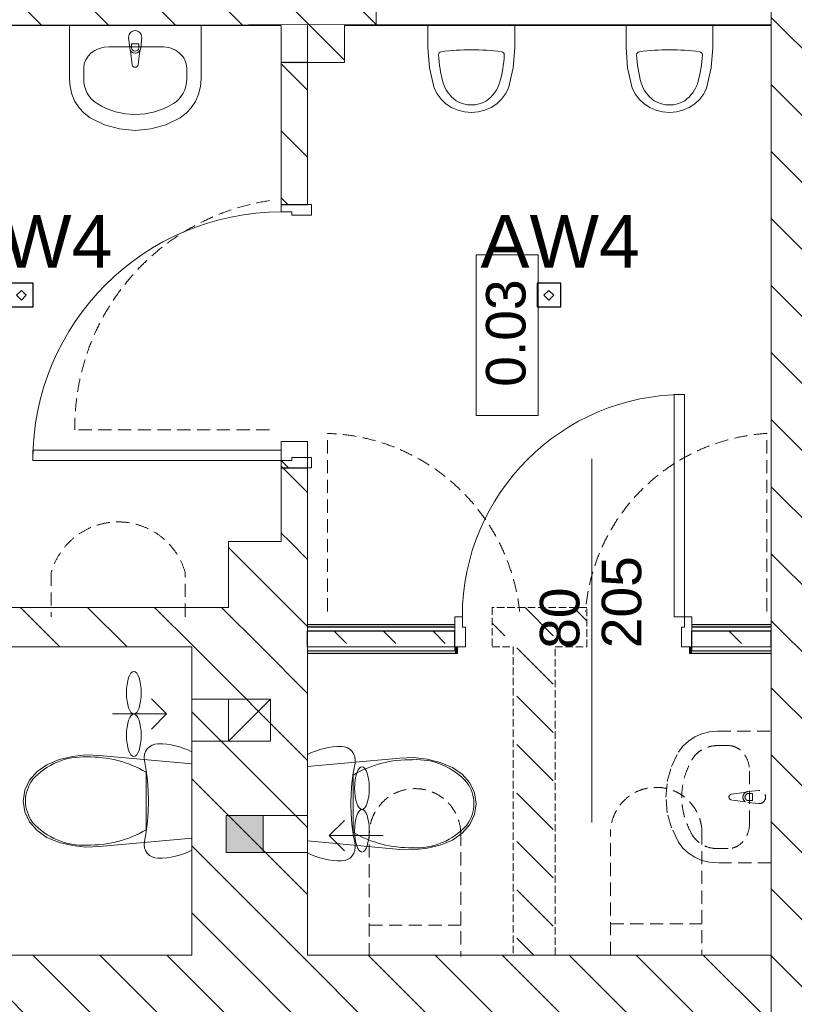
# Model space of a CAD drawing. Header units: millimetres. Extents: x -146116 to 602001, y -318793 to 100489.
# Tile 89 of 100: x 331491 to 334432, y -4472 to -733. Entities that reach past the tile are written whole.
import ezdxf

# ---------------------------------------------------------------- set-up
doc = ezdxf.new("R2010")
doc.units = ezdxf.units.MM
doc.header["$LTSCALE"] = 0.1
doc.header["$MEASUREMENT"] = 0
doc.linetypes.add('eks Rzut parteru$0$Dashed_line', pattern=[750, 500, -250])
doc.linetypes.add('eks Rzut parteru$0$Krawędzie ukryte', pattern=[391.222223, 282.222223, -109])
for name, color, linetype, lineweight in [('eks Rzut parteru$0$Nowe_220-A Ściany_Nr_pióra__27', 8, 'Continuous', 25), ('eks Rzut parteru$0$Nowe_2D - Ogólne_Nr_pióra__1', 8, 'Continuous', 13), ('eks Rzut parteru$0$Nowe_2D - Ogólne_Nr_pióra__20', 8, 'Continuous', 13), ('eks Rzut parteru$0$Nowe_2D - Ogólne_Nr_pióra__6', 8, 'Continuous', 13), ('eks Rzut parteru$0$Nowe_320-W Umeblowanie_Nr_pióra__6', 8, 'Continuous', 13), ('eks Rzut parteru$0$Nowe_810-G Ogólne_Nr_pióra__1', 8, 'Continuous', 13), ('eks Rzut parteru$0$Nowe_830-G Teksty Etykiety_Nr_pióra__6', 8, 'Continuous', 13), ('eks Rzut parteru$0$Nowe_Drzwi ARCHICAD_Nr_pióra__27', 8, 'Continuous', 25), ('eks Rzut parteru$0$Nowe_Drzwi ARCHICAD_Nr_pióra__3', 8, 'Continuous', 13), ('eks Rzut parteru$0$Nowe_Drzwi ARCHICAD_Nr_pióra__47', 8, 'Continuous', 15), ('eks Rzut parteru$0$Nowe_Drzwi ARCHICAD_Nr_pióra__6', 8, 'Continuous', 13), ('eks Rzut parteru$0$Nowe_Konstrukcja - Stropy_Nr_pióra__20', 8, 'Continuous', 13), ('eks Rzut parteru$0$Nowe_Konstrukcja - Ściany zew_Nr_pióra__1', 8, 'Continuous', 13), ('eks Rzut parteru$0$Nowe_Konstrukcja - Ściany zew_Nr_pióra__27', 8, 'Continuous', 25), ('eks Rzut parteru$0$Nowe_Konstrukcja - Ściany zew_Nr_pióra__47', 8, 'Continuous', 15), ('eks Rzut parteru$0$poziom_1 (1)_4_0_Nr_pióra__81_Nr_pióra__4', 8, 'Continuous', 18), ('eks Rzut parteru$0$poziom_1 (1)_4_2D - Ogólne_Nr_pióra__1_Nr_pióra__7', 8, 'Continuous', 18), ('eks Rzut parteru$0$poziom_1 (1)_4_Konstrukcja - Stropy_Nr_pióra__81_Nr_pióra__4', 8, 'Continuous', 18), ('eks Rzut parteru$0$poziom_1 (1)_4_Konstrukcja - Ściany zew_Nr_pióra__107_Nr_pióra__10', 8, 'Continuous', 18), ('eks Rzut parteru$0$poziom_1 (1)_4_Konstrukcja - Ściany zew_Nr_pióra__27_Nr_pióra__7', 8, 'Continuous', 18), ('eks Rzut parteru$0$poziom_1 (1)_4_Metryczki pomieszczeń ArchiCADa_Nr_pióra__6_Nr_pióra__5', 8, 'Continuous', 18), ('eks Rzut parteru$0$poziom_1 (1)_4_Okna ArchiCADa_Nr_pióra__81_Nr_pióra__4', 8, 'Continuous', 18)]:
    doc.layers.add(name, color=color, linetype=linetype, lineweight=lineweight)
for name, color, linetype in [('eks Rzut parteru$0$Nowe_Drzwi ARCHICAD', 8, 'Continuous'), ('eks Rzut parteru$0$Nowe_Konstrukcja - Ściany zew', 8, 'Continuous'), ('eks Rzut parteru$0$poziom_1 (1)_4_2D - Ogólne_Nr_pióra__19', 8, 'Continuous'), ('LUXIONA', 92, 'Continuous'), ('REWIZJA_1', 6, 'Continuous')]:
    doc.layers.add(name, color=color, linetype=linetype)
doc.styles.add('ARIAL', font='arial.ttf')
doc.styles.add('eks Rzut parteru$0$GENERATED_STYLE_1', font='arial.ttf')
doc.styles.add('eks Rzut parteru$0$GENERATED_STYLE_5', font='arial.ttf')
pattern_1 = [(135, (247210.2, -28905.45), (127.2792, 127.2792), [])]

# ---------------------------------------------------------------- blocks, each defined once
blk = doc.blocks.new('*X63')
at = {"layer": 'eks Rzut parteru$0$Nowe_Konstrukcja - Ściany zew_Nr_pióra__1', "color": 7, "linetype": 'Continuous', "lineweight": 13}
for p, q in [((76968.9, 7218.9), (77015.6, 7265.6)), ((76968.9, 7031.4), (77015.6, 7078.1)), ((76968.9, 6843.9), (77015.6, 6890.6))]:
    blk.add_line(p, q, dxfattribs=at)
blk = doc.blocks.new('*X64')
at = {"layer": 'eks Rzut parteru$0$Nowe_Konstrukcja - Ściany zew_Nr_pióra__1', "color": 7, "linetype": 'Continuous', "lineweight": 13}
for p, q in [((76968.9, 8343.9), (77015.6, 8390.6)), ((77014.8, 8202.3), (77015.6, 8203.1))]:
    blk.add_line(p, q, dxfattribs=at)
blk = doc.blocks.new('eks Rzut parteru$0$Drzwi 21')
at = {"layer": 'eks Rzut parteru$0$Nowe_Drzwi ARCHICAD_Nr_pióra__27', "color": 7, "linetype": 'Continuous', "lineweight": 25}
for p, q in [((-450, -115), (-450, -55)), ((-450, -115), (-450, -55)), ((450, -115), (450, -55)), ((450, -115), (450, -55))]:
    blk.add_line(p, q, dxfattribs=at)
at = {"layer": 'eks Rzut parteru$0$Nowe_Drzwi ARCHICAD_Nr_pióra__3', "color": 7, "linetype": 'Continuous', "lineweight": 13}
blk.add_arc((422, 0), 844, 90, 180, dxfattribs=at)
at = {"layer": 'eks Rzut parteru$0$Nowe_Drzwi ARCHICAD_Nr_pióra__47', "color": 7, "linetype": 'Continuous', "lineweight": 15}
for p, q in [((-450, -40), (-450, -30)), ((-450, -40), (-450, -30)), ((450, -40), (450, -30)), ((450, -40), (450, -30)), ((-450, -55), (-450, -40)), ((-450, -55), (-450, -40)), ((450, -55), (450, -40)), ((450, -55), (450, -40)), ((-450, -140), (-440, -140)), ((-440, -115), (-440, -140)), ((440, -115), (440, -140)), ((450, -140), (440, -140))]:
    blk.add_line(p, q, dxfattribs=at)
at = {"layer": 'eks Rzut parteru$0$Nowe_Drzwi ARCHICAD_Nr_pióra__6', "color": 5, "linetype": 'Continuous', "lineweight": 13}
for p, q in [((382, 0), (382, 844)), ((382, 844), (422, 844)), ((422, 844), (422, 0)), ((-422, 0), (-450, 0)), ((-450, 0), (-450, -115)), ((-422, -40), (-422, 0)), ((422, 0), (382, 0)), ((450, 0), (422, 0)), ((422, 0), (422, -40)), ((450, -115), (450, 0)), ((-410, -40), (-422, -40)), ((-410, -115), (-410, -40)), ((422, -40), (410, -40)), ((410, -40), (410, -115)), ((-450, -115), (-410, -115)), ((410, -115), (450, -115))]:
    blk.add_line(p, q, dxfattribs=at)
blk = doc.blocks.new('eks Rzut parteru$0$Drzwi 21_3')
at = {"layer": 'eks Rzut parteru$0$Nowe_Drzwi ARCHICAD_Nr_pióra__27', "color": 7, "linetype": 'Continuous', "lineweight": 25}
for p, q in [((-500, 0), (-500, -100)), ((-500, 0), (-500, -100)), ((500, 0), (500, -100)), ((500, 0), (500, -100))]:
    blk.add_line(p, q, dxfattribs=at)
at = {"layer": 'eks Rzut parteru$0$Nowe_Drzwi ARCHICAD_Nr_pióra__3', "color": 7, "linetype": 'Continuous', "lineweight": 13}
blk.add_arc((472, 0), 944, 90, 180, dxfattribs=at)
at = {"layer": 'eks Rzut parteru$0$Nowe_Drzwi ARCHICAD_Nr_pióra__6', "color": 5, "linetype": 'Continuous', "lineweight": 13}
for p, q in [((432, 0), (432, 944)), ((432, 944), (472, 944)), ((472, 944), (472, 0)), ((-472, 0), (-500, 0)), ((-500, 0), (-500, -115)), ((-472, -40), (-472, 0)), ((472, 0), (432, 0)), ((500, 0), (472, 0)), ((472, 0), (472, -40)), ((500, -115), (500, 0)), ((-460, -40), (-472, -40)), ((-460, -115), (-460, -40)), ((472, -40), (460, -40)), ((460, -40), (460, -115)), ((-500, -115), (-460, -115)), ((460, -115), (500, -115))]:
    blk.add_line(p, q, dxfattribs=at)
blk = doc.blocks.new('eks Rzut parteru')
at = {"layer": 'eks Rzut parteru$0$Nowe_Konstrukcja - Ściany zew', "linetype": 'Continuous', "lineweight": 0}
for points in [[(243635.2, -13225.5), (243635.2, -13235.5), (244194.6, -13235.5), (244194.6, -13225.5)], [(245395.2, -13235.5), (245395.2, -13225.5), (245094.6, -13225.5), (245094.6, -13235.5)], [(244194.6, -13335.5), (244204.6, -13335.5), (244204.6, -13310.5), (244194.6, -13310.5), (244194.6, -13325.5)], [(245084.6, -13335.5), (245094.6, -13335.5), (245094.6, -13325.5), (245094.6, -13310.5), (245084.6, -13310.5)], [(243635.2, -13325.5), (243635.2, -13335.5), (244194.6, -13335.5), (244194.6, -13325.5)], [(245094.6, -13325.5), (245094.6, -13335.5), (245395.2, -13335.5), (245395.2, -13325.5)]]:
    blk.add_hatch(color=256, dxfattribs=at).paths.add_polyline_path(points)
at = {"layer": 'eks Rzut parteru$0$poziom_1 (1)_4_2D - Ogólne_Nr_pióra__19', "linetype": 'Continuous', "lineweight": 0}
for points in [[(243537.3, -11094.1), (243632.7, -11094.1), (243632.7, -11084.8), (243537.3, -11084.8)], [(243465.7, -13950.4), (243325.7, -13950.4), (243325.7, -14090.4), (243465.7, -14090.4)]]:
    blk.add_hatch(color=256, dxfattribs=at).paths.add_polyline_path(points)
at = {"layer": 'eks Rzut parteru$0$poziom_1 (1)_4_Konstrukcja - Ściany zew_Nr_pióra__107_Nr_pióra__10', "linetype": 'Continuous', "lineweight": 18}
h = blk.add_hatch(dxfattribs=at)
h.set_pattern_fill('BLOCZKI_CERAMICZNE_0004', color=256, angle=270, style=0, pattern_type=2)
h.set_pattern_definition(pattern_1)
h.paths.add_polyline_path([(241125.2, -10950.5), (243895.2, -10950.5), (243895.2, -10635.5), (243925.2, -10635.5), (243925.2, -10485.5), (241125.2, -10485.5)])
h = blk.add_hatch(dxfattribs=at)
h.set_pattern_fill('BLOCZKI_CERAMICZNE_0004', color=256, angle=270, style=0, pattern_type=2)
h.set_pattern_definition(pattern_1)
h.paths.add_polyline_path([(245395.2, -10635.5), (245395.2, -10950.5), (245860.2, -10485.5), (245365.2, -10485.5), (245365.2, -10635.5)])
h = blk.add_hatch(dxfattribs=at)
h.set_pattern_fill('BLOCZKI_CERAMICZNE_0004', color=256, angle=270, style=0, pattern_type=2)
h.set_pattern_definition(pattern_1)
h.paths.add_polyline_path([(245860.2, -19035.5), (245860.2, -10485.5), (245395.2, -10950.5), (245395.2, -18570.5)])
h = blk.add_hatch(dxfattribs=at)
h.set_pattern_fill('BLOCZKI_CERAMICZNE_0004', color=256, angle=270, style=0, pattern_type=2)
h.set_pattern_definition(pattern_1)
h.paths.add_polyline_path([(243535.2, -10950.5), (243535.2, -11090.5), (243775.2, -11090.5), (243775.2, -10950.5)])
h = blk.add_hatch(dxfattribs=at)
h.set_pattern_fill('BLOCZKI_CERAMICZNE_0004', color=256, angle=270, style=0, pattern_type=2)
h.set_pattern_definition(pattern_1)
h.paths.add_polyline_path([(243535.2, -10950.5), (243535.2, -11630.5), (243635.2, -11630.5), (243635.2, -10950.5)])
h = blk.add_hatch(dxfattribs=at)
h.set_pattern_fill('BLOCZKI_CERAMICZNE_0004', color=256, angle=270, style=0, pattern_type=2)
h.set_pattern_definition(pattern_1)
h.paths.add_polyline_path([(243535.2, -12910.5), (243635.2, -12910.5), (243635.2, -12530.5), (243535.2, -12530.5)])
h = blk.add_hatch(dxfattribs=at)
h.set_pattern_fill('BLOCZKI_CERAMICZNE_0004', color=256, angle=270, style=0, pattern_type=2)
h.set_pattern_definition(pattern_1)
h.paths.add_polyline_path([(243635.2, -13160.5), (243635.2, -12910.5), (243335.2, -12910.5), (243335.2, -13160.5)])
h = blk.add_hatch(dxfattribs=at)
h.set_pattern_fill('BLOCZKI_CERAMICZNE_0004', color=256, angle=270, style=0, pattern_type=2)
h.set_pattern_definition(pattern_1)
h.paths.add_polyline_path([(241425.2, -13310.5), (243635.2, -13310.5), (243635.2, -13160.5), (241425.2, -13160.5)])
h = blk.add_hatch(dxfattribs=at)
h.set_pattern_fill('BLOCZKI_CERAMICZNE_0004', color=256, angle=270, style=0, pattern_type=2)
h.set_pattern_definition(pattern_1)
h.paths.add_polyline_path([(243635.2, -14480.5), (243635.2, -13310.5), (243195.2, -13310.5), (243195.2, -14480.5)])
h = blk.add_hatch(dxfattribs=at)
h.set_pattern_fill('BLOCZKI_CERAMICZNE_0004', color=256, angle=270, style=0, pattern_type=2)
h.set_pattern_definition(pattern_1)
h.paths.add_polyline_path([(245395.2, -14480.5), (241425.2, -14480.5), (241425.2, -14930.5), (245395.2, -14930.5)])
at = {"layer": 'eks Rzut parteru$0$Nowe_220-A Ściany_Nr_pióra__27', "linetype": 'Continuous', "lineweight": 25}
for p, q in [((243535.2, -11630.5), (243635.2, -11630.5)), ((243535.2, -12630.5), (243635.2, -12630.5))]:
    blk.add_line(p, q, dxfattribs=at)
at = {"layer": 'eks Rzut parteru$0$Nowe_2D - Ogólne_Nr_pióra__1', "linetype": 'Continuous', "lineweight": 13}
for p, q in [((243041.7, -13507.1), (243099.6, -13565)), ((243195.2, -13668.1), (243195.2, -13508.1)), ((243195.2, -13508.1), (243334.2, -13508.1)), ((243334.2, -13508.1), (243334.2, -13668.1)), ((242894.3, -13565), (243099.6, -13565)), ((243099.6, -13565), (243041.7, -13622.9)), ((243334.2, -13668.1), (243195.2, -13668.1)), ((243716.9, -14026.8), (243774.8, -13968.9)), ((243922.1, -14026.8), (243716.9, -14026.8)), ((243716.9, -14026.8), (243774.8, -14084.7))]:
    blk.add_line(p, q, dxfattribs=at)
for centre, major_axis in [((242975.2, -13484.2), (0, -80.9)), ((242975.2, -13645.9), (0, -80.9)), ((243841.2, -13846.4), (0, 80.9)), ((243841.2, -14008.2), (0, 80.9))]:
    blk.add_ellipse(centre, major_axis=major_axis, ratio=0.345174, dxfattribs=at)
at = {"layer": 'eks Rzut parteru$0$Nowe_2D - Ogólne_Nr_pióra__20', "linetype": 'eks Rzut parteru$0$Dashed_line', "lineweight": 13}
for p, q in [((243490.2, -12485.5), (242751.2, -12485.5)), ((243710.2, -13175.5), (243710.2, -12499.6)), ((245379.2, -13175.5), (245379.2, -12499.6)), ((242661.6, -13028.3), (242661.6, -13195.5)), ((243170.2, -13195.5), (243170.2, -13028.3)), ((243869.4, -14485.5), (243869.4, -14015.3)), ((244216.7, -14015.3), (244216.7, -14485.5)), ((244785.3, -14480.5), (244785.3, -14010.3)), ((245132.6, -14010.3), (245132.6, -14480.5)), ((243869.4, -14366.5), (244216.7, -14366.5)), ((244785.3, -14361.5), (245132.6, -14361.5))]:
    blk.add_line(p, q, dxfattribs=at)
for centre, radius, start, end in [((243621.7, -12476), 870.5, 98.6858, 180.6249), ((243686, -13257.8), 758.7, 6.2342, 88.1734), ((245423.9, -13234.2), 736, 93.4805, 175.4197), ((242915.9, -13099.8), 264.2, 15.7059, 164.2941), ((244043, -14022.3), 173.8, 2.2989, 177.7011), ((244958.9, -14017.3), 173.8, 2.2989, 177.7011)]:
    blk.add_arc(centre, radius, start, end, dxfattribs=at)
at = {"layer": 'eks Rzut parteru$0$Nowe_2D - Ogólne_Nr_pióra__6', "linetype": 'Continuous', "lineweight": 13}
blk.add_line((244714, -12595.4), (244714, -13976.7), dxfattribs=at)
at = {"layer": 'eks Rzut parteru$0$Nowe_320-W Umeblowanie_Nr_pióra__6', "linetype": 'Continuous', "lineweight": 13}
for p, q in [((242730.4, -11152.5), (242730.4, -10948.9)), ((242730.4, -10948.9), (243230.4, -10948.9)), ((243230.4, -10948.9), (243230.4, -11152.5)), ((242959.4, -11036.9), (242955.4, -10994.9)), ((242966.8, -11019.8), (242966.8, -11034.7)), ((242994, -11019.8), (242966.8, -11019.8)), ((242994, -11034.7), (242994, -11019.8)), ((243005.4, -10994.9), (243001.4, -11036.9)), ((242881.4, -11030.9), (243079.4, -11030.9)), ((242969.3, -11099.3), (242962.7, -11046.4)), ((242998.1, -11046.4), (242991.5, -11099.3)), ((242784.7, -11111.8), (242784.7, -11152.5)), ((243176, -11111.8), (243176, -11152.5)), ((242732.8, -11182.5), (242730.4, -11152.5)), ((243230.4, -11152.5), (243228, -11182.5)), ((242740, -11211.5), (242732.8, -11182.5)), ((242751.6, -11238.6), (242740, -11211.5)), ((243220.8, -11211.5), (243209.1, -11238.6)), ((243228, -11182.5), (243220.8, -11211.5)), ((242767.5, -11263), (242751.6, -11238.6)), ((243209.1, -11238.6), (243193.3, -11263)), ((242786.9, -11283.9), (242767.5, -11263)), ((242809.4, -11300.5), (242786.9, -11283.9)), ((243173.9, -11283.9), (243151.4, -11300.5)), ((243193.3, -11263), (243173.9, -11283.9)), ((242863.7, -11327.1), (242809.4, -11300.5)), ((242921.3, -11343.4), (242863.7, -11327.1)), ((243097, -11327.1), (243039.5, -11343.4)), ((243151.4, -11300.5), (243097, -11327.1)), ((242980.4, -11348.9), (242921.3, -11343.4)), ((243039.5, -11343.4), (242980.4, -11348.9)), ((243650.3, -13711.8), (243635.2, -13718.9)), ((243635.2, -13718.9), (243635.2, -14092.4)), ((243665.7, -13705.6), (243650.3, -13711.8)), ((243681.5, -13700.3), (243665.7, -13705.6)), ((243697.6, -13695.9), (243681.5, -13700.3)), ((243713.9, -13692.5), (243697.6, -13695.9)), ((243730.4, -13690.1), (243713.9, -13692.5)), ((243747, -13688.6), (243730.4, -13690.1)), ((243763.7, -13688.1), (243747, -13688.6)), ((243775.2, -13689.4), (243763.7, -13688.1)), ((243786.2, -13693.2), (243775.2, -13689.4)), ((243796.1, -13699.3), (243786.2, -13693.2)), ((243804.3, -13707.4), (243796.1, -13699.3)), ((243810.7, -13717.2), (243804.3, -13707.4)), ((243814.7, -13728.1), (243810.7, -13717.2)), ((243985.6, -13732.3), (243635.2, -13764.7)), ((243808.4, -13789.4), (243815.1, -13751.1)), ((243816.2, -13739.6), (243814.7, -13728.1)), ((243815.1, -13751.1), (243816.2, -13739.6)), ((244037.3, -13730.7), (243985.6, -13732.3)), ((244088.6, -13736.2), (244037.3, -13730.7)), ((244138.4, -13748.6), (244088.6, -13736.2)), ((244185.3, -13767.6), (244138.4, -13748.6)), ((243803.5, -13828), (243808.4, -13789.4)), ((243808.2, -13796.7), (243808.2, -14014.6)), ((244222.5, -13793.2), (244185.3, -13767.6)), ((244251, -13826.3), (244222.5, -13793.2)), ((243800.6, -13866.8), (243803.5, -13828)), ((244239.7, -13824.6), (244239.7, -13824.6)), ((244269, -13864.6), (244251, -13826.3)), ((243799.6, -13905.6), (243800.6, -13866.8)), ((244275.2, -13905.6), (244269, -13864.6)), ((243800.6, -13944.5), (243799.6, -13905.6)), ((244266.6, -13905.6), (244266.6, -13905.6)), ((244269, -13946.7), (244275.2, -13905.6)), ((243803.5, -13983.3), (243800.6, -13944.5)), ((243808.4, -14021.9), (243803.5, -13983.3)), ((244251, -13985), (244269, -13946.7)), ((244185.3, -14043.6), (244222.5, -14018)), ((244222.5, -14018), (244251, -13985)), ((243635.2, -14046.6), (243985.6, -14079)), ((243815.1, -14060.1), (243808.4, -14021.9)), ((244138.4, -14062.7), (244185.3, -14043.6)), ((243635.2, -14092.4), (243650.3, -14099.5)), ((243804.3, -14103.8), (243810.7, -14094.1)), ((243810.7, -14094.1), (243814.7, -14083.2)), ((243814.7, -14083.2), (243816.2, -14071.7)), ((243816.2, -14071.7), (243815.1, -14060.1)), ((243985.6, -14079), (244037.3, -14080.6)), ((244037.3, -14080.6), (244088.6, -14075.1)), ((244088.6, -14075.1), (244138.4, -14062.7)), ((243650.3, -14099.5), (243665.7, -14105.7)), ((243665.7, -14105.7), (243681.5, -14111)), ((243681.5, -14111), (243697.6, -14115.4)), ((243697.6, -14115.4), (243713.9, -14118.8)), ((243713.9, -14118.8), (243730.4, -14121.2)), ((243730.4, -14121.2), (243747, -14122.7)), ((243747, -14122.7), (243763.7, -14123.1)), ((243763.7, -14123.1), (243775.2, -14121.9)), ((243775.2, -14121.9), (243786.2, -14118.1)), ((243786.2, -14118.1), (243796.1, -14112)), ((243796.1, -14112), (243804.3, -14103.8))]:
    blk.add_line(p, q, dxfattribs=at)
at = {"layer": 'eks Rzut parteru$0$Nowe_320-W Umeblowanie_Nr_pióra__6', "linetype": 'eks Rzut parteru$0$Dashed_line', "lineweight": 13}
for p, q in [((245105.4, -13651.8), (245132.6, -13640.1)), ((245132.6, -13640.1), (245161.6, -13633)), ((245161.6, -13633), (245191.6, -13630.5)), ((245191.6, -13630.5), (245395.2, -13630.5)), ((245395.2, -13630.5), (245395.2, -14130.5)), ((245060.2, -13687.1), (245081.1, -13667.6)), ((245081.1, -13667.6), (245105.4, -13651.8)), ((245232.3, -13684.9), (245191.6, -13684.9)), ((245016.9, -13763.9), (245043.6, -13709.6)), ((245043.6, -13709.6), (245060.2, -13687.1)), ((245000.7, -13821.4), (245016.9, -13763.9)), ((245313.1, -13781.5), (245313.1, -13979.6)), ((244995.2, -13880.5), (245000.7, -13821.4)), ((245244.7, -13869.4), (245297.7, -13862.8)), ((245307.2, -13859.5), (245349.1, -13855.5)), ((245324.2, -13866.9), (245309.4, -13866.9)), ((245324.2, -13894.1), (245324.2, -13866.9)), ((245000.7, -13939.7), (244995.2, -13880.5)), ((245297.7, -13898.3), (245244.7, -13891.6)), ((245349.1, -13905.5), (245307.2, -13901.5)), ((245309.4, -13894.1), (245324.2, -13894.1)), ((245016.9, -13997.2), (245000.7, -13939.7)), ((245043.6, -14051.5), (245016.9, -13997.2)), ((245060.2, -14074), (245043.6, -14051.5)), ((245081.1, -14093.5), (245060.2, -14074)), ((245105.4, -14109.3), (245081.1, -14093.5)), ((245232.3, -14076.2), (245191.6, -14076.2)), ((245132.6, -14121), (245105.4, -14109.3)), ((245161.6, -14128.1), (245132.6, -14121)), ((245191.6, -14130.5), (245161.6, -14128.1)), ((245395.2, -14130.5), (245191.6, -14130.5))]:
    blk.add_line(p, q, dxfattribs=at)
at = {"layer": 'eks Rzut parteru$0$Nowe_320-W Umeblowanie_Nr_pióra__6', "linetype": 'Continuous', "lineweight": 13}
for centre, radius, start, end in [((242980.4, -10994.9), 25, 0, 180), ((242980.4, -11035), 21.1, 185.1696, 354.8304), ((242980.4, -11034.7), 13.6, 180, 0), ((242980.4, -11097.9), 11.2, 187.1389, 352.8611)]:
    blk.add_arc(centre, radius, start, end, dxfattribs=at)
at = {"layer": 'eks Rzut parteru$0$Nowe_320-W Umeblowanie_Nr_pióra__6', "linetype": 'eks Rzut parteru$0$Dashed_line', "lineweight": 13}
for centre, radius, start, end in [((245246.1, -13880.5), 11.2, 97.1389, 262.8611), ((245309.1, -13880.5), 21.1, 95.1696, 264.8304), ((245309.4, -13880.5), 13.6, 90, 270), ((245349.1, -13880.5), 25, 270, 90)]:
    blk.add_arc(centre, radius, start, end, dxfattribs=at)
at = {"layer": 'eks Rzut parteru$0$Nowe_320-W Umeblowanie_Nr_pióra__6', "linetype": 'Continuous', "lineweight": 13, "extrusion": (0, 0, -1)}
for centre, major_axis, ratio, start_param, end_param in [((242881.5, -11111.8), (-96.7, 0), 0.835889, 0, 1.570796), ((243079.3, -11111.8), (-96.7, 0), 0.835889, 1.570796, 3.141593), ((242881.4, -11152.5), (0, 107.7), 0.896739, 3.638567, 4.712389), ((243079.4, -11152.5), (0, 107.7), 0.896739, 1.570796, 2.644618), ((242980.4, -10948.9), (0, 339.4), 0.896739, 2.644618, 3.638567)]:
    blk.add_ellipse(centre, major_axis=major_axis, ratio=ratio, start_param=start_param, end_param=end_param, dxfattribs=at)
at = {"layer": 'eks Rzut parteru$0$Nowe_320-W Umeblowanie_Nr_pióra__6', "linetype": 'eks Rzut parteru$0$Dashed_line', "lineweight": 13, "extrusion": (0, 0, -1)}
for centre, major_axis, ratio, start_param, end_param in [((245191.6, -13781.5), (107.7, 0), 0.896739, 3.638567, 4.712389), ((245232.3, -13781.6), (0, 96.7), 0.835889, 0, 1.570796), ((245395.2, -13880.5), (339.4, 0), 0.896739, 2.644618, 3.638567), ((245232.3, -13979.5), (0, 96.7), 0.835889, 1.570796, 3.141593), ((245191.6, -13979.6), (107.7, 0), 0.896739, 1.570796, 2.644618)]:
    blk.add_ellipse(centre, major_axis=major_axis, ratio=ratio, start_param=start_param, end_param=end_param, dxfattribs=at)
at = {"layer": 'eks Rzut parteru$0$Nowe_320-W Umeblowanie_Nr_pióra__6', "linetype": 'Continuous', "lineweight": 13}
for centre, major_axis, start_param, end_param in [((244023.1, -14163.7), (-425.5, 0), 4.688773, 5.241794), ((244047.5, -13995.1), (-257.1, 0), 3.867532, 4.76812), ((244128, -13906.5), (-138.6, 0), 3.147454, 3.774097), ((244128, -13904.8), (-138.6, 0), 2.509088, 3.135732), ((244023.1, -13647.5), (-425.5, 0), 1.041392, 1.594412), ((244047.5, -13816.2), (-257.1, 0), 1.515065, 2.415654)]:
    blk.add_ellipse(centre, major_axis=major_axis, ratio=0.999377, start_param=start_param, end_param=end_param, dxfattribs=at)
for p in [(244033.2, -13738.6), (243808.2, -13796.7), (244239.7, -13986.7), (244033.2, -14072.7)]:
    blk.add_point(p, dxfattribs=at)
at = {"layer": 'eks Rzut parteru$0$Nowe_810-G Ogólne_Nr_pióra__1', "linetype": 'Continuous', "lineweight": 13}
for p, q in [((243494.2, -13508.1), (243334.2, -13668.1)), ((243334.2, -13668.1), (243334.2, -13508.1)), ((243334.2, -13508.1), (243494.2, -13508.1)), ((243494.2, -13508.1), (243494.2, -13668.1)), ((243494.2, -13668.1), (243334.2, -13668.1))]:
    blk.add_line(p, q, dxfattribs=at)
at = {"layer": 'eks Rzut parteru$0$Nowe_Konstrukcja - Stropy_Nr_pióra__20', "linetype": 'eks Rzut parteru$0$Krawędzie ukryte', "lineweight": 13}
for p, q in [((243535.2, -12630.5), (243535.2, -12530.5)), ((243535.2, -12530.5), (243635.2, -12530.5)), ((243635.2, -12530.5), (243635.2, -12630.5)), ((243635.2, -12630.5), (243535.2, -12630.5)), ((244695.2, -13160.5), (244336.2, -13160.5)), ((244336.2, -13160.5), (244336.2, -13310.5)), ((244695.2, -13310.5), (244695.2, -13160.5)), ((244336.2, -13310.5), (244415.2, -13310.5)), ((244415.2, -13310.5), (244415.2, -14480.5)), ((244575.2, -14480.5), (244575.2, -13310.5)), ((244575.2, -13310.5), (244695.2, -13310.5)), ((244415.2, -14480.5), (244575.2, -14480.5))]:
    blk.add_line(p, q, dxfattribs=at)
at = {"layer": 'eks Rzut parteru$0$Nowe_Konstrukcja - Stropy_Nr_pióra__20', "linetype": 'Continuous', "lineweight": 13}
for p, q in [((243535.2, -12602.7), (243563, -12630.5)), ((244460.7, -13160.5), (244568, -13267.8)), ((244644.5, -13160.5), (244695.2, -13211.1)), ((244336.2, -13219.8), (244384.1, -13267.8)), ((244430.1, -13313.7), (244568, -13451.6)), ((244430.1, -13497.6), (244568, -13635.5)), ((244430.1, -13681.4), (244568, -13819.3)), ((244430.1, -13865.3), (244568, -14003.2)), ((244430.1, -14049.1), (244568, -14187)), ((244430.1, -14233), (244568, -14370.8)), ((244430.1, -14416.8), (244493.7, -14480.5))]:
    blk.add_line(p, q, dxfattribs=at)
at = {"layer": 'eks Rzut parteru$0$Nowe_Konstrukcja - Ściany zew_Nr_pióra__27', "linetype": 'Continuous', "lineweight": 25}
for p, q in [((244194.6, -13235.5), (243635.2, -13235.5)), ((245395.2, -13235.5), (245094.6, -13235.5)), ((244194.6, -13250.5), (243635.2, -13250.5)), ((244194.6, -13310.5), (244194.6, -13250.5)), ((245395.2, -13250.5), (245094.6, -13250.5)), ((245094.6, -13310.5), (245094.6, -13250.5))]:
    blk.add_line(p, q, dxfattribs=at)
at = {"layer": 'eks Rzut parteru$0$Nowe_Konstrukcja - Ściany zew_Nr_pióra__27', "linetype": 'Continuous', "lineweight": 25, "flags": 128}
for points in [[(243635.2, -13310.5), (243635.2, -13250.5)], [(245395.2, -13310.5), (245395.2, -13250.5)]]:
    blk.add_lwpolyline(points, dxfattribs=at)
at = {"layer": 'eks Rzut parteru$0$Nowe_Konstrukcja - Ściany zew_Nr_pióra__47', "linetype": 'Continuous', "lineweight": 15}
for p, q in [((244194.6, -13250.5), (244194.6, -13225.5)), ((245094.6, -13250.5), (245094.6, -13225.5)), ((243635.2, -13310.5), (244204.6, -13310.5)), ((244194.6, -13325.5), (244194.6, -13310.5)), ((244204.6, -13310.5), (244204.6, -13335.5)), ((245084.6, -13310.5), (245084.6, -13335.5)), ((245094.6, -13310.5), (245084.6, -13310.5)), ((245094.6, -13310.5), (245395.2, -13310.5)), ((245094.6, -13325.5), (245094.6, -13310.5)), ((243635.2, -13325.5), (244194.6, -13325.5)), ((245094.6, -13335.5), (245084.6, -13335.5)), ((245094.6, -13325.5), (245395.2, -13325.5))]:
    blk.add_line(p, q, dxfattribs=at)
at = {"layer": 'eks Rzut parteru$0$Nowe_Konstrukcja - Ściany zew_Nr_pióra__47', "linetype": 'Continuous', "lineweight": 15, "flags": 128}
for points in [[(244194.6, -13225.5), (243635.2, -13225.5)], [(243635.2, -13250.5), (243635.2, -13225.5)], [(245395.2, -13225.5), (245094.6, -13225.5)], [(245395.2, -13250.5), (245395.2, -13225.5)], [(243635.2, -13335.5), (243635.2, -13310.5)], [(245395.2, -13335.5), (245395.2, -13310.5)], [(243635.2, -13335.5), (244204.6, -13335.5)], [(245094.6, -13335.5), (245395.2, -13335.5)]]:
    blk.add_lwpolyline(points, dxfattribs=at)
at = {"layer": 'eks Rzut parteru$0$poziom_1 (1)_4_0_Nr_pióra__81_Nr_pióra__4', "linetype": 'Continuous', "lineweight": 18}
for p, q in [((244091.8, -11033.4), (244091.8, -10950.5)), ((244091.8, -10950.5), (244421.8, -10950.5)), ((244421.8, -10950.5), (244421.8, -11033.4)), ((244844.1, -11033.4), (244844.1, -10950.5)), ((244844.1, -10950.5), (245174.1, -10950.5)), ((245174.1, -10950.5), (245174.1, -11033.4)), ((244097.8, -11111.6), (244091.8, -11033.4)), ((244131.7, -11061.3), (244131.7, -11061.2)), ((244142.6, -11050.1), (244142.6, -11050.1)), ((244371.1, -11050.1), (244371.1, -11050.1)), ((244382, -11061.3), (244382, -11061.2)), ((244421.8, -11033.4), (244415.8, -11111.6)), ((244850.1, -11111.6), (244844.1, -11033.4)), ((244884, -11061.3), (244884, -11061.2)), ((244894.8, -11050.1), (244894.8, -11050.1)), ((245123.4, -11050.1), (245123.4, -11050.1)), ((245134.2, -11061.3), (245134.2, -11061.2)), ((245174.1, -11033.4), (245168.1, -11111.6)), ((244115.7, -11188.3), (244097.8, -11111.6)), ((244415.8, -11111.6), (244397.9, -11188.3)), ((244868, -11188.3), (244850.1, -11111.6)), ((245168.1, -11111.6), (245150.2, -11188.3)), ((244149.7, -11168.5), (244149.7, -11168.4)), ((244364, -11168.5), (244364, -11168.4)), ((244901.9, -11168.5), (244901.9, -11168.4)), ((245116.3, -11168.5), (245116.3, -11168.4)), ((244126.8, -11210.4), (244115.7, -11188.3)), ((244141.8, -11230.4), (244126.8, -11210.4)), ((244386.9, -11210.4), (244371.9, -11230.4)), ((244397.9, -11188.3), (244386.9, -11210.4)), ((244879, -11210.4), (244868, -11188.3)), ((244894, -11230.4), (244879, -11210.4)), ((245139.2, -11210.4), (245124.2, -11230.4)), ((245150.2, -11188.3), (245139.2, -11210.4)), ((244160.3, -11247.7), (244141.8, -11230.4)), ((244181.7, -11261.7), (244160.3, -11247.7)), ((244198.7, -11236.1), (244198.7, -11236.1)), ((244314.9, -11236.1), (244314.9, -11236.1)), ((244353.4, -11247.7), (244332, -11261.7)), ((244371.9, -11230.4), (244353.4, -11247.7)), ((244912.5, -11247.7), (244894, -11230.4)), ((244934, -11261.7), (244912.5, -11247.7)), ((244951, -11236.1), (244951, -11236.1)), ((245067.2, -11236.1), (245067.2, -11236.1)), ((245105.7, -11247.7), (245084.2, -11261.7)), ((245124.2, -11230.4), (245105.7, -11247.7)), ((244205.4, -11272), (244181.7, -11261.7)), ((244230.7, -11278.3), (244205.4, -11272)), ((244256.8, -11280.5), (244230.7, -11278.3)), ((244282.9, -11278.3), (244256.8, -11280.5)), ((244308.2, -11272), (244282.9, -11278.3)), ((244332, -11261.7), (244308.2, -11272)), ((244957.7, -11272), (244934, -11261.7)), ((244983, -11278.3), (244957.7, -11272)), ((245009.1, -11280.5), (244983, -11278.3)), ((245035.2, -11278.3), (245009.1, -11280.5)), ((245060.5, -11272), (245035.2, -11278.3)), ((245084.2, -11261.7), (245060.5, -11272)), ((243034.3, -13689.1), (243044.2, -13683)), ((243044.2, -13683), (243055.2, -13679.2)), ((243055.2, -13679.2), (243066.7, -13678)), ((243066.7, -13678), (243083.4, -13678.4)), ((243083.4, -13678.4), (243100, -13679.9)), ((243100, -13679.9), (243116.5, -13682.3)), ((243116.5, -13682.3), (243132.8, -13685.7)), ((242741.8, -13726), (242793.1, -13720.5)), ((242793.1, -13720.5), (242844.8, -13722.1)), ((242844.8, -13722.1), (243195.2, -13754.5)), ((243014.2, -13729.4), (243015.7, -13717.9)), ((243015.7, -13717.9), (243019.7, -13707)), ((243019.7, -13707), (243026.1, -13697.2)), ((243026.1, -13697.2), (243034.3, -13689.1)), ((243132.8, -13685.7), (243148.9, -13690.1)), ((243148.9, -13690.1), (243164.7, -13695.4)), ((243164.7, -13695.4), (243180.1, -13701.6)), ((243180.1, -13701.6), (243195.2, -13708.7)), ((243195.2, -13708.7), (243195.2, -14082.2)), ((242607.9, -13783.1), (242645.1, -13757.5)), ((242645.1, -13757.5), (242692, -13738.4)), ((242692, -13738.4), (242741.8, -13726)), ((242797.2, -13728.4), (242797.2, -13728.4)), ((243015.2, -13741), (243014.2, -13729.4)), ((243022, -13779.2), (243015.2, -13741)), ((242579.4, -13816.1), (242607.9, -13783.1)), ((243026.9, -13817.8), (243022, -13779.2)), ((243022.2, -13786.5), (243022.2, -14004.4)), ((242561.4, -13854.4), (242579.4, -13816.1)), ((242590.6, -13814.4), (242590.6, -13814.4)), ((243029.8, -13856.6), (243026.9, -13817.8)), ((242555.2, -13895.5), (242561.4, -13854.4)), ((243030.8, -13895.5), (243029.8, -13856.6)), ((242561.4, -13936.5), (242555.2, -13895.5)), ((242563.8, -13895.5), (242563.8, -13895.5)), ((243029.8, -13934.3), (243030.8, -13895.5)), ((242579.4, -13974.8), (242561.4, -13936.5)), ((243026.9, -13973.1), (243029.8, -13934.3)), ((242607.9, -14007.9), (242579.4, -13974.8)), ((242590.6, -13976.5), (242590.6, -13976.5)), ((243022, -14011.7), (243026.9, -13973.1)), ((242645.1, -14033.4), (242607.9, -14007.9)), ((243015.2, -14050), (243022, -14011.7)), ((242692, -14052.5), (242645.1, -14033.4)), ((242741.8, -14064.9), (242692, -14052.5)), ((243195.2, -14036.4), (242844.8, -14068.8)), ((243014.2, -14061.5), (243015.2, -14050)), ((242793.1, -14070.4), (242741.8, -14064.9)), ((242844.8, -14068.8), (242793.1, -14070.4)), ((242797.2, -14062.5), (242797.2, -14062.4)), ((243015.7, -14073), (243014.2, -14061.5)), ((243019.7, -14083.9), (243015.7, -14073)), ((243026.1, -14093.7), (243019.7, -14083.9)), ((243034.3, -14101.8), (243026.1, -14093.7)), ((243164.7, -14095.5), (243148.9, -14100.8)), ((243180.1, -14089.3), (243164.7, -14095.5)), ((243195.2, -14082.2), (243180.1, -14089.3)), ((243044.2, -14107.9), (243034.3, -14101.8)), ((243055.2, -14111.7), (243044.2, -14107.9)), ((243066.7, -14113), (243055.2, -14111.7)), ((243083.4, -14112.5), (243066.7, -14113)), ((243100, -14111), (243083.4, -14112.5)), ((243116.5, -14108.6), (243100, -14111)), ((243132.8, -14105.2), (243116.5, -14108.6)), ((243148.9, -14100.8), (243132.8, -14105.2))]:
    blk.add_line(p, q, dxfattribs=at)
for centre, radius, start, end in [((242782.9, -13984.9), 257, 86.8048, 138.4245), ((242807.3, -14153.5), 425.4, 59.6518, 91.3539), ((242702.4, -13896.3), 138.6, 143.7772, 179.6644), ((242702.4, -13894.6), 138.6, 180.3356, 216.2228), ((242782.9, -13806), 257, 221.5755, 273.1952), ((242807.3, -13637.4), 425.4, 268.6461, 300.3482)]:
    blk.add_arc(centre, radius, start, end, dxfattribs=at)
for centre, major_axis, start_param, end_param in [((244145, -11062.4), (-13.3, 0), 4.895254, 6.197388), ((244696.8, -11034), (-565.8, 0), 0.051883, 0.258047), ((244256.8, -11793.4), (-806, 0), 4.570129, 4.854649), ((243816.9, -11034), (-565.8, 0), 2.883545, 3.089709), ((244368.7, -11062.4), (-13.3, 0), 3.22739, 4.529524), ((244897.3, -11062.4), (-13.3, 0), 4.895254, 6.197388), ((245449.1, -11034), (-565.8, 0), 0.051883, 0.258047), ((245009.1, -11793.4), (-806, 0), 4.570129, 4.854649), ((244569.2, -11034), (-565.8, 0), 2.883545, 3.089709), ((245121, -11062.4), (-13.3, 0), 3.22739, 4.529524), ((244286.4, -11131.7), (-142.3, 0), 0.281267, 0.907188), ((244227.2, -11131.7), (-142.3, 0), 2.234405, 2.860325), ((245038.7, -11131.7), (-142.3, 0), 0.281267, 0.907188), ((244979.5, -11131.7), (-142.3, 0), 2.234405, 2.860325), ((244256.8, -11153), (-106.5, 0), 0.993922, 2.14767), ((245009.1, -11153), (-106.5, 0), 0.993922, 2.14767)]:
    blk.add_ellipse(centre, major_axis=major_axis, ratio=0.93164, start_param=start_param, end_param=end_param, dxfattribs=at)
at = {"layer": 'eks Rzut parteru$0$poziom_1 (1)_4_2D - Ogólne_Nr_pióra__1_Nr_pióra__7', "linetype": 'Continuous', "lineweight": 18, "flags": 128}
for points in [[(243635.2, -14090.4), (243325.7, -14090.4), (243325.7, -13950.4), (243635.2, -13950.4)], [(243465.7, -13950.4), (243465.7, -14090.4)]]:
    blk.add_lwpolyline(points, dxfattribs=at)
at = {"layer": 'eks Rzut parteru$0$poziom_1 (1)_4_Konstrukcja - Stropy_Nr_pióra__81_Nr_pióra__4', "linetype": 'Continuous', "lineweight": 18, "flags": 128}
blk.add_lwpolyline([(241425.2, -16865.5), (241425.2, -10950.5), (245395.2, -10945.7), (245395.2, -18570.5), (240975.2, -18570.5)], dxfattribs=at)
at = {"layer": 'eks Rzut parteru$0$poziom_1 (1)_4_Konstrukcja - Ściany zew_Nr_pióra__27_Nr_pióra__7', "linetype": 'Continuous', "lineweight": 18}
for p, q in [((243895.2, -10635.5), (243895.2, -10950.5)), ((245395.2, -10635.5), (245395.2, -14480.5)), ((243535.2, -11630.5), (243635.2, -11630.5)), ((243535.2, -12530.5), (243635.2, -12530.5)), ((245395.2, -14480.5), (243635.2, -14480.5))]:
    blk.add_line(p, q, dxfattribs=at)
at = {"layer": 'eks Rzut parteru$0$poziom_1 (1)_4_Konstrukcja - Ściany zew_Nr_pióra__27_Nr_pióra__7', "linetype": 'Continuous', "lineweight": 18, "flags": 128}
for points in [[(241425.2, -10950.5), (243535.2, -10950.5)], [(243535.2, -10950.5), (243535.2, -11630.5)], [(243635.2, -11630.5), (243635.2, -10950.5)], [(243775.2, -10950.5), (243895.2, -10950.5)], [(243775.2, -11090.5), (243775.2, -10950.5)], [(243535.2, -11090.5), (243775.2, -11090.5)], [(243535.2, -12530.5), (243535.2, -12910.5)], [(243635.2, -14480.5), (243635.2, -12530.5)], [(243535.2, -12910.5), (243335.2, -12910.5)], [(243335.2, -12910.5), (243335.2, -13160.5)], [(243335.2, -13160.5), (241425.2, -13160.5)], [(241425.2, -13310.5), (243195.2, -13310.5)], [(243195.2, -13310.5), (243195.2, -14480.5)], [(243195.2, -14480.5), (241425.2, -14480.5)]]:
    blk.add_lwpolyline(points, dxfattribs=at)
at = {"layer": 'eks Rzut parteru$0$poziom_1 (1)_4_Metryczki pomieszczeń ArchiCADa_Nr_pióra__6_Nr_pióra__5', "linetype": 'Continuous', "lineweight": 18}
for p, q in [((244275.1, -12431.1), (244275.1, -11821)), ((244275.1, -11821), (244510.8, -11821)), ((244510.8, -11821), (244510.8, -12431.1)), ((244510.8, -12431.1), (244275.1, -12431.1))]:
    blk.add_line(p, q, dxfattribs=at)
at = {"layer": 'eks Rzut parteru$0$poziom_1 (1)_4_Okna ArchiCADa_Nr_pióra__81_Nr_pióra__4', "linetype": 'Continuous', "lineweight": 18}
blk.add_line((243895.2, -10950.5), (245395.2, -10950.5), dxfattribs=at)
at = {"layer": 'eks Rzut parteru$0$Nowe_Drzwi ARCHICAD', "linetype": 'Continuous', "lineweight": 13, "xscale": -1, "zscale": 1000, "rotation": 89.99999999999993}
blk.add_blockref('eks Rzut parteru$0$Drzwi 21_3', (243535.2, -12130.5), dxfattribs=at)
at = {"layer": 'eks Rzut parteru$0$Nowe_Drzwi ARCHICAD', "linetype": 'Continuous', "lineweight": 13, "zscale": 1000}
blk.add_blockref('eks Rzut parteru$0$Drzwi 21', (244644.6, -13195.5), dxfattribs=at)
at = {"layer": 'eks Rzut parteru$0$Nowe_Konstrukcja - Ściany zew', "lineweight": 25, "rotation": 270}
for name in ['*X63', '*X64']:
    blk.add_blockref(name, (236892.3, 63718.5), dxfattribs=at)
at = {"layer": 'eks Rzut parteru$0$Nowe_830-G Teksty Etykiety_Nr_pióra__6', "linetype": 'Continuous', "lineweight": 13, "style": 'eks Rzut parteru$0$GENERATED_STYLE_5'}
for s, p in [('205', (244902.1, -13315.3)), ('80', (244667, -13317.7))]:
    blk.add_text(s, height=150, rotation=90, dxfattribs=at).set_placement(p)
at = {"layer": 'eks Rzut parteru$0$poziom_1 (1)_4_Metryczki pomieszczeń ArchiCADa_Nr_pióra__6_Nr_pióra__5', "linetype": 'Continuous', "lineweight": 18, "insert": (244312.4, -12322.4), "char_height": 150, "attachment_point": 1, "rotation": 90, "style": 'eks Rzut parteru$0$GENERATED_STYLE_1'}
blk.add_mtext('\\A1;0.03', dxfattribs=at)
blk = doc.blocks.new('LUXIONA - LVNO')
at = {"layer": 'LUXIONA', "color": 1, "lineweight": -2}
for p, q in [((9, 9), (0, 9)), ((0, 9), (0, 0)), ((9, 0), (9, 9)), ((0, 0), (9, 0))]:
    blk.add_line(p, q, dxfattribs=at)
blk.add_lwpolyline([(4.48, 6.3), (2.62, 4.45), (4.48, 2.6), (6.33, 4.45)], close=True, dxfattribs=at)
at = {"layer": 'LUXIONA', "color": 1, "style": 'ARIAL', "flags": 4}
for tag, p in [('TYP', (-13.79, 32.2, -23.7)), ('OBW', (-19.09, -28.02, -23.7))]:
    blk.add_attdef(tag, p, '', height=20, dxfattribs=at)

msp = doc.modelspace()

# ---------------------------------------------------------------- block references
at = {"layer": 'REWIZJA_1'}
msp.add_blockref('eks Rzut parteru', (88948.8, 10195.8), dxfattribs=at)

# ---------------------------------------------------------------- next in the draw order: block references
at = {"layer": 'LUXIONA'}
ref = msp.add_blockref('LUXIONA - LVNO', (331452.2, -1823.5), dxfattribs=dict(at, xscale=10, yscale=10, zscale=10))
ref.add_attrib('TYP', 'AW4', (331237.3, -1674.4, -237), dxfattribs={"color": 1, "height": 200, "style": 'ARIAL'})
ref = msp.add_blockref('LUXIONA - LVNO', (333455, -1823.5), dxfattribs=dict(at, xscale=10, yscale=10, zscale=10))
ref.add_attrib('TYP', 'AW4', (333240.2, -1674.4, -237), dxfattribs={"color": 1, "height": 200, "style": 'ARIAL'})

doc.saveas('drawing.dxf')
